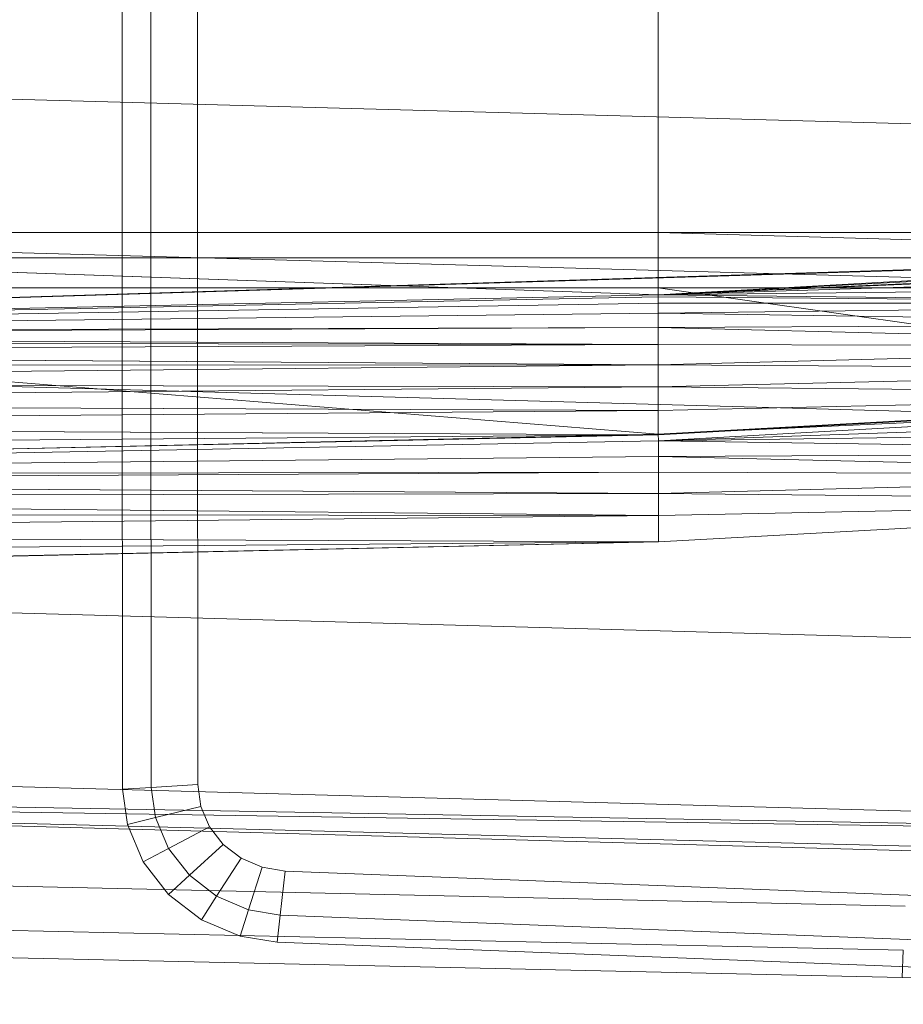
# Model space of a CAD drawing. Header units: metres. Extents: x 391.1 to 427.5, y 12.7 to 28.4.
# Tile 209 of 222: x 412.83 to 412.967, y 22.809 to 22.962. Entities that reach past the tile are written whole.
import ezdxf

# ---------------------------------------------------------------- set-up
doc = ezdxf.new("R2010")
doc.units = ezdxf.units.M
doc.layers.add('A-DETL-____-MBND', color=7, linetype='Continuous', lineweight=18)

# ---------------------------------------------------------------- blocks, each defined once
blk = doc.blocks.new('Family - Inodor PS-1-153609-01_ENLLUMENAT_PS1')
at = {"layer": 'A-DETL-____-MBND', "color": 253, "true_color": 0xaaaaaa}
for p, q in [((0.19876, 0.12668), (0.19876, 0.27914)), ((0.19876, 0.12668), (0.19876, 0.27914)), ((0.2032, 0.12668), (0.2032, 0.27914)), ((0.2032, 0.12668), (0.2032, 0.27914)), ((0.2104, 0.27914), (0.2104, 0.12668)), ((0.2104, 0.12668), (0.2104, 0.27914)), ((0.2104, 0.27914), (0.2104, 0.12668)), ((0.2104, 0.27914), (0.2104, 0.12668)), ((0.28176, 0.13594), (0.28176, 0.27003)), ((0.28176, 0.13594), (0.28176, 0.27003)), ((0.28176, 0.13594), (0.28176, 0.27003)), ((0.28176, 0.13594), (0.28176, 0.27003)), ((0.00127, 0.16159), (0.51095, 0.14752)), ((0.00127, 0.13782), (0.51095, 0.12375)), ((0.28176, 0.13594), (0.00186, 0.13594)), ((0.00186, 0.13594), (0.28176, 0.13594)), ((0.00186, 0.13594), (0.28176, 0.12632)), ((0.28176, 0.12632), (0.00186, 0.13594)), ((0.00186, 0.13594), (0.28176, 0.13594)), ((0.00186, 0.13594), (0.28176, 0.13594)), ((0.00187, 0.12032), (0.52327, 0.13646)), ((0.00187, 0.12032), (0.51154, 0.13594)), ((0.00187, 0.12032), (0.51154, 0.13594)), ((0.28176, 0.13594), (0.28176, 0.13205)), ((0.28176, 0.13205), (0.28176, 0.13594)), ((0.39665, 0.13594), (0.28176, 0.13594)), ((0.28176, 0.13594), (0.39665, 0.13594)), ((0.28176, 0.12632), (0.51154, 0.13594)), ((0.28176, 0.12632), (0.51154, 0.13594)), ((0.28176, 0.12632), (0.28176, 0.13594)), ((0.28176, 0.13594), (0.39665, 0.13266)), ((0.28176, 0.12632), (0.28176, 0.13594)), ((0.28176, 0.13594), (0.39665, 0.13594)), ((0.28176, 0.13594), (0.39665, 0.13266)), ((0.28176, 0.13594), (0.39665, 0.13594)), ((0.28176, 0.12632), (0.39665, 0.13266)), ((0.28176, 0.12632), (0.39665, 0.13266)), ((0.28176, 0.12632), (0.39665, 0.13266)), ((0.28176, 0.12632), (0.39665, 0.13266)), ((0.00186, 0.13205), (0.28176, 0.13205)), ((0.00186, 0.13205), (0.28176, 0.13205)), ((0.28176, 0.12632), (0.39665, 0.13235)), ((0.28176, 0.12632), (0.39665, 0.13235)), ((0.28176, 0.12737), (0.28176, 0.13205)), ((0.28176, 0.12737), (0.28176, 0.13205)), ((0.28176, 0.13205), (0.39665, 0.13205)), ((0.28176, 0.13205), (0.39665, 0.13205)), ((0.28176, 0.12632), (0.39665, 0.13137)), ((0.28176, 0.12632), (0.39665, 0.13137)), ((0.28176, 0.12632), (0.39665, 0.12977)), ((0.28176, 0.12632), (0.39665, 0.12977)), ((0.00186, 0.12737), (0.28175, 0.10471)), ((0.28175, 0.10471), (0.00186, 0.12737)), ((0.00186, 0.12737), (0.28176, 0.12737)), ((0.00186, 0.12737), (0.28176, 0.12737)), ((0.1988, 0.04975), (0.19876, 0.12668)), ((0.1988, 0.04975), (0.19876, 0.12668)), ((0.20325, 0.05002), (0.2032, 0.12668)), ((0.20325, 0.05002), (0.2032, 0.12668)), ((0.2104, 0.12668), (0.21044, 0.05045)), ((0.21044, 0.05045), (0.2104, 0.12668)), ((0.2104, 0.12668), (0.21044, 0.05045)), ((0.2104, 0.12668), (0.21044, 0.05045)), ((0.28175, 0.10471), (0.28176, 0.12737)), ((0.28175, 0.10471), (0.28176, 0.12737)), ((0.28176, 0.12632), (0.39665, 0.1276)), ((0.28176, 0.12632), (0.39665, 0.1276)), ((0.28176, 0.12737), (0.39665, 0.11105)), ((0.39665, 0.11105), (0.28176, 0.12737)), ((0.28176, 0.12737), (0.39665, 0.12737)), ((0.28176, 0.12737), (0.39665, 0.12737)), ((0.00187, 0.12032), (0.28176, 0.12632)), ((0.00187, 0.12032), (0.28176, 0.12632)), ((0.00187, 0.12032), (0.28176, 0.12632)), ((0.00187, 0.12032), (0.28176, 0.12632)), ((0.00187, 0.12032), (0.28176, 0.12601)), ((0.00187, 0.12032), (0.28176, 0.12601)), ((0.28176, 0.12632), (0.28176, 0.12601)), ((0.39665, 0.12492), (0.28176, 0.12632)), ((0.28176, 0.12601), (0.28176, 0.12632)), ((0.39665, 0.12492), (0.28176, 0.12632)), ((0.28176, 0.12601), (0.28176, 0.12503)), ((0.39665, 0.12492), (0.28176, 0.12601)), ((0.28176, 0.12503), (0.28176, 0.12601)), ((0.39665, 0.12492), (0.28176, 0.12601)), ((0.00187, 0.12032), (0.28176, 0.12503)), ((0.00187, 0.12032), (0.28176, 0.12503)), ((0.28176, 0.12503), (0.28176, 0.12343)), ((0.28176, 0.12343), (0.28176, 0.12503)), ((0.28176, 0.12503), (0.39665, 0.12492)), ((0.39665, 0.12492), (0.28176, 0.12503)), ((0.28176, 0.12343), (0.39665, 0.12492)), ((0.28176, 0.12343), (0.39665, 0.12492)), ((0.00187, 0.12032), (0.28176, 0.12343)), ((0.00187, 0.12032), (0.28176, 0.12343)), ((0.28176, 0.12343), (0.28176, 0.12125)), ((0.28176, 0.12125), (0.28176, 0.12343)), ((0.28176, 0.12343), (0.39665, 0.12182)), ((0.39665, 0.12182), (0.28176, 0.12343)), ((0.00187, 0.12), (0.28176, 0.12125)), ((0.00187, 0.12), (0.28176, 0.12125)), ((0.00187, 0.12032), (0.28176, 0.12125)), ((0.00187, 0.12032), (0.28176, 0.12125)), ((0.28176, 0.12125), (0.39665, 0.12182)), ((0.28176, 0.12125), (0.39665, 0.12182)), ((0.39665, 0.11839), (0.28176, 0.12125)), ((0.28176, 0.11858), (0.28176, 0.12125)), ((0.39665, 0.11839), (0.28176, 0.12125)), ((0.28176, 0.11858), (0.28176, 0.12125)), ((0.28176, 0.11858), (0.00187, 0.12)), ((0.28176, 0.11858), (0.00187, 0.12)), ((0.00187, 0.11902), (0.28176, 0.11858)), ((0.28176, 0.11858), (0.00187, 0.11902)), ((0.00187, 0.11742), (0.28176, 0.11858)), ((0.00187, 0.11742), (0.28176, 0.11858)), ((0.00187, 0.11742), (0.28176, 0.11547)), ((0.28176, 0.11547), (0.00187, 0.11742)), ((0.28176, 0.11547), (0.28176, 0.11858)), ((0.28176, 0.11547), (0.28176, 0.11858)), ((0.28176, 0.11858), (0.39665, 0.11839)), ((0.39665, 0.11839), (0.28176, 0.11858)), ((0.28176, 0.11547), (0.39665, 0.11839)), ((0.28176, 0.11547), (0.39665, 0.11839)), ((0.00127, 0.11707), (0.51095, 0.10299)), ((0.00187, 0.11257), (0.28176, 0.11547)), ((0.00187, 0.11257), (0.28176, 0.11547)), ((0.00187, 0.11525), (0.28176, 0.11547)), ((0.00187, 0.11525), (0.28176, 0.11547)), ((0.28176, 0.11204), (0.28176, 0.11547)), ((0.28176, 0.11204), (0.28176, 0.11547)), ((0.28176, 0.11547), (0.39665, 0.11473)), ((0.39665, 0.11473), (0.28176, 0.11547)), ((0.28176, 0.11204), (0.39665, 0.11473)), ((0.28176, 0.11204), (0.39665, 0.11473)), ((0.00187, 0.11257), (0.28176, 0.11204)), ((0.28176, 0.11204), (0.00187, 0.11257)), ((0.00187, 0.10947), (0.28176, 0.11204)), ((0.00187, 0.10947), (0.28176, 0.11204)), ((0.28176, 0.10839), (0.28176, 0.11204)), ((0.28176, 0.10839), (0.28176, 0.11204)), ((0.28176, 0.11204), (0.39665, 0.11096)), ((0.39665, 0.11096), (0.28176, 0.11204)), ((0.28175, 0.10471), (0.39665, 0.11105)), ((0.28175, 0.10471), (0.39665, 0.11105)), ((0.28175, 0.10471), (0.3967, 0.11005)), ((0.28175, 0.10471), (0.3967, 0.11005)), ((0.28176, 0.10461), (0.39665, 0.11096)), ((0.28176, 0.10839), (0.39665, 0.11096)), ((0.28176, 0.10839), (0.39665, 0.11096)), ((0.28181, 0.10371), (0.3967, 0.11005)), ((0.28181, 0.10371), (0.3967, 0.11005)), ((0.00187, 0.10947), (0.28176, 0.10839)), ((0.28176, 0.10839), (0.00187, 0.10947)), ((0.00187, 0.10604), (0.28176, 0.10839)), ((0.00187, 0.10604), (0.28176, 0.10839)), ((0.28176, 0.10461), (0.28176, 0.10839)), ((0.28176, 0.10461), (0.28176, 0.10839)), ((0.28181, 0.10371), (0.3967, 0.1076)), ((0.28181, 0.10371), (0.3967, 0.1076)), ((0.00187, 0.10604), (0.28176, 0.10461)), ((0.28176, 0.10461), (0.00187, 0.10604)), ((0.28176, 0.10461), (0.00127, 0.09848)), ((0.00187, 0.09861), (0.28176, 0.10461)), ((0.00187, 0.09861), (0.28176, 0.10461)), ((0.00187, 0.10238), (0.28176, 0.10461)), ((0.00187, 0.10238), (0.28176, 0.10461)), ((0.00192, 0.09837), (0.28175, 0.10471)), ((0.00192, 0.09837), (0.28175, 0.10471)), ((0.00192, 0.09837), (0.28181, 0.10371)), ((0.00192, 0.09837), (0.28181, 0.10371)), ((0.28175, 0.10471), (0.28181, 0.10371)), ((0.28181, 0.10371), (0.28175, 0.10471)), ((0.28181, 0.10371), (0.3967, 0.10516)), ((0.28181, 0.10371), (0.3967, 0.10516)), ((0.28181, 0.10371), (0.28181, 0.10126)), ((0.28181, 0.10126), (0.28181, 0.10371)), ((0.28181, 0.10371), (0.3967, 0.10188)), ((0.3967, 0.10188), (0.28181, 0.10371)), ((0.00192, 0.09837), (0.28181, 0.10126)), ((0.00192, 0.09837), (0.28181, 0.10126)), ((0.28181, 0.10126), (0.3967, 0.10188)), ((0.28181, 0.10126), (0.3967, 0.10188)), ((0.28181, 0.10126), (0.28181, 0.09882)), ((0.3967, 0.09846), (0.28181, 0.10126)), ((0.28181, 0.09882), (0.28181, 0.10126)), ((0.3967, 0.09846), (0.28181, 0.10126)), ((0.00192, 0.09737), (0.28181, 0.09882)), ((0.00192, 0.09737), (0.28181, 0.09882)), ((0.00192, 0.09837), (0.28181, 0.09882)), ((0.00192, 0.09837), (0.28181, 0.09882)), ((0.28181, 0.09554), (0.28181, 0.09882)), ((0.28181, 0.09554), (0.28181, 0.09882)), ((0.28181, 0.09882), (0.3967, 0.09846)), ((0.3967, 0.09846), (0.28181, 0.09882)), ((0.28181, 0.09554), (0.3967, 0.09846)), ((0.28181, 0.09554), (0.3967, 0.09846)), ((0.00192, 0.09737), (0.28181, 0.09554)), ((0.28181, 0.09554), (0.00192, 0.09737)), ((0.00192, 0.09491), (0.28181, 0.09554)), ((0.00192, 0.09491), (0.28181, 0.09554)), ((0.28181, 0.09212), (0.00192, 0.09491)), ((0.28181, 0.09212), (0.00192, 0.09491)), ((0.28181, 0.09212), (0.28181, 0.09554)), ((0.28181, 0.09554), (0.39671, 0.09437)), ((0.28181, 0.09212), (0.28181, 0.09554)), ((0.39671, 0.09437), (0.28181, 0.09554)), ((0.28181, 0.09212), (0.39671, 0.09437)), ((0.28181, 0.09212), (0.39671, 0.09437)), ((0.28182, 0.08802), (0.39671, 0.09437)), ((0.00192, 0.09248), (0.28181, 0.09212)), ((0.28181, 0.09212), (0.00192, 0.09248)), ((0.00192, 0.0892), (0.28181, 0.09212)), ((0.00192, 0.0892), (0.28181, 0.09212)), ((0.28182, 0.08802), (0.28181, 0.09212)), ((0.28182, 0.08802), (0.28181, 0.09212)), ((0.00192, 0.0892), (0.28182, 0.08802)), ((0.28182, 0.08802), (0.00192, 0.0892)), ((0.28182, 0.08802), (0.00127, 0.08189)), ((0.00192, 0.08202), (0.28182, 0.08802)), ((0.00192, 0.08202), (0.28182, 0.08802)), ((0.00192, 0.08578), (0.28182, 0.08802)), ((0.00192, 0.08578), (0.28182, 0.08802)), ((0.00127, 0.08204), (0.51095, 0.06796)), ((0.00127, 0.05515), (0.51095, 0.04107)), ((0.20325, 0.05002), (0.21044, 0.05045)), ((0.21044, 0.05045), (0.20325, 0.05002)), ((0.21044, 0.05045), (0.2109, 0.04707)), ((0.2109, 0.04707), (0.21044, 0.05045)), ((0.21044, 0.05045), (0.2109, 0.04707)), ((0.21044, 0.05045), (0.2109, 0.04707)), ((0.00127, 0.0502), (0.51095, 0.04107)), ((0.51095, 0.03494), (0.00127, 0.04902)), ((0.00127, 0.04902), (0.51095, 0.03612)), ((0.00127, 0.04902), (0.51095, 0.04107)), ((0.1988, 0.04975), (0.20325, 0.05002)), ((0.20325, 0.05002), (0.1988, 0.04975)), ((0.19954, 0.04426), (0.1988, 0.04975)), ((0.19954, 0.04426), (0.1988, 0.04975)), ((0.20388, 0.04534), (0.20325, 0.05002)), ((0.20388, 0.04534), (0.20325, 0.05002)), ((0.20388, 0.04534), (0.2109, 0.04707)), ((0.2109, 0.04707), (0.20388, 0.04534)), ((0.2109, 0.04707), (0.21224, 0.04391)), ((0.21224, 0.04391), (0.2109, 0.04707)), ((0.2109, 0.04707), (0.21224, 0.04391)), ((0.2109, 0.04707), (0.21224, 0.04391)), ((0.19954, 0.04426), (0.20388, 0.04534)), ((0.20388, 0.04534), (0.19954, 0.04426)), ((0.20199, 0.03847), (0.19954, 0.04426)), ((0.20199, 0.03847), (0.19954, 0.04426)), ((0.20591, 0.04055), (0.20388, 0.04534)), ((0.20591, 0.04055), (0.20388, 0.04534)), ((0.20591, 0.04055), (0.21224, 0.04391)), ((0.21224, 0.04391), (0.20591, 0.04055)), ((0.21224, 0.04391), (0.21437, 0.04118)), ((0.21437, 0.04118), (0.21224, 0.04391)), ((0.21224, 0.04391), (0.21437, 0.04118)), ((0.21224, 0.04391), (0.21437, 0.04118)), ((0.20914, 0.0364), (0.21437, 0.04118)), ((0.21437, 0.04118), (0.20914, 0.0364)), ((0.21437, 0.04118), (0.21716, 0.03904)), ((0.21716, 0.03904), (0.21437, 0.04118)), ((0.21437, 0.04118), (0.21716, 0.03904)), ((0.21437, 0.04118), (0.21716, 0.03904)), ((0.20199, 0.03847), (0.20591, 0.04055)), ((0.20591, 0.04055), (0.20199, 0.03847)), ((0.20914, 0.0364), (0.20591, 0.04055)), ((0.20914, 0.0364), (0.20591, 0.04055)), ((0.00056, 0.03874), (0.31998, 0.03162)), ((0.00056, 0.03874), (0.31998, 0.03162)), ((0.2059, 0.03345), (0.20199, 0.03847)), ((0.2059, 0.03345), (0.20199, 0.03847)), ((0.21337, 0.03316), (0.21716, 0.03904)), ((0.21716, 0.03904), (0.21337, 0.03316)), ((0.21716, 0.03904), (0.22043, 0.03764)), ((0.22043, 0.03764), (0.21716, 0.03904)), ((0.21716, 0.03904), (0.22043, 0.03764)), ((0.21716, 0.03904), (0.22043, 0.03764)), ((0.21832, 0.03104), (0.22043, 0.03764)), ((0.22043, 0.03764), (0.21832, 0.03104)), ((0.22043, 0.03764), (0.22397, 0.03707)), ((0.22397, 0.03707), (0.22043, 0.03764)), ((0.22043, 0.03764), (0.22397, 0.03707)), ((0.22043, 0.03764), (0.22397, 0.03707)), ((0.22322, 0.03025), (0.22397, 0.03707)), ((0.22397, 0.03707), (0.22322, 0.03025)), ((0.22397, 0.03707), (0.41372, 0.0297)), ((0.41372, 0.0297), (0.22397, 0.03707)), ((0.22397, 0.03707), (0.41372, 0.0297)), ((0.22397, 0.03707), (0.41372, 0.0297)), ((0.2059, 0.03345), (0.20914, 0.0364)), ((0.20914, 0.0364), (0.2059, 0.03345)), ((0.21337, 0.03316), (0.20914, 0.0364)), ((0.21337, 0.03316), (0.20914, 0.0364)), ((0.21102, 0.02953), (0.2059, 0.03345)), ((0.21102, 0.02953), (0.2059, 0.03345)), ((0.21102, 0.02953), (0.21337, 0.03316)), ((0.21337, 0.03316), (0.21102, 0.02953)), ((0.21832, 0.03104), (0.21337, 0.03316)), ((0.21832, 0.03104), (0.21337, 0.03316)), ((0.00022, 0.03191), (0.31971, 0.02479)), ((0.00022, 0.03191), (0.31971, 0.02479)), ((0.21701, 0.02697), (0.21832, 0.03104)), ((0.21832, 0.03104), (0.21701, 0.02697)), ((0.22322, 0.03025), (0.21832, 0.03104)), ((0.22322, 0.03025), (0.21832, 0.03104)), ((0.21701, 0.02697), (0.21102, 0.02953)), ((0.21701, 0.02697), (0.21102, 0.02953)), ((0.22275, 0.02604), (0.22322, 0.03025)), ((0.22322, 0.03025), (0.22275, 0.02604)), ((0.41343, 0.02287), (0.22322, 0.03025)), ((0.41343, 0.02287), (0.22322, 0.03025)), ((0, 0.02769), (0.31954, 0.02057)), ((0, 0.02769), (0.31954, 0.02057)), ((0.22275, 0.02604), (0.21701, 0.02697)), ((0.22275, 0.02604), (0.21701, 0.02697)), ((0.41325, 0.01865), (0.22275, 0.02604)), ((0.41325, 0.01865), (0.22275, 0.02604)), ((0.31954, 0.02057), (0.31971, 0.02479)), ((0.31971, 0.02479), (0.31954, 0.02057)), ((0.31954, 0.02057), (0.47654, 0.01643)), ((0.31954, 0.02057), (0.47654, 0.01643))]:
    blk.add_line(p, q, dxfattribs=at)
blk = doc.blocks.new('LONDR55-XX_ZZ-ARQ-CAA-M3D-Londres55_ifc-1-01_ENLLUMENAT_PS1')
at = {"layer": 'A-DETL-____-MBND', "color": 253, "lineweight": 18, "true_color": 0xaaaaaa}
blk.add_blockref('Family - Inodor PS-1-153609-01_ENLLUMENAT_PS1', (412.64697, 22.7928), dxfattribs=at)

msp = doc.modelspace()

# ---------------------------------------------------------------- block references
at = {"lineweight": 5}
msp.add_blockref('LONDR55-XX_ZZ-ARQ-CAA-M3D-Londres55_ifc-1-01_ENLLUMENAT_PS1', (0, 0), dxfattribs=at)

doc.saveas('drawing.dxf')
